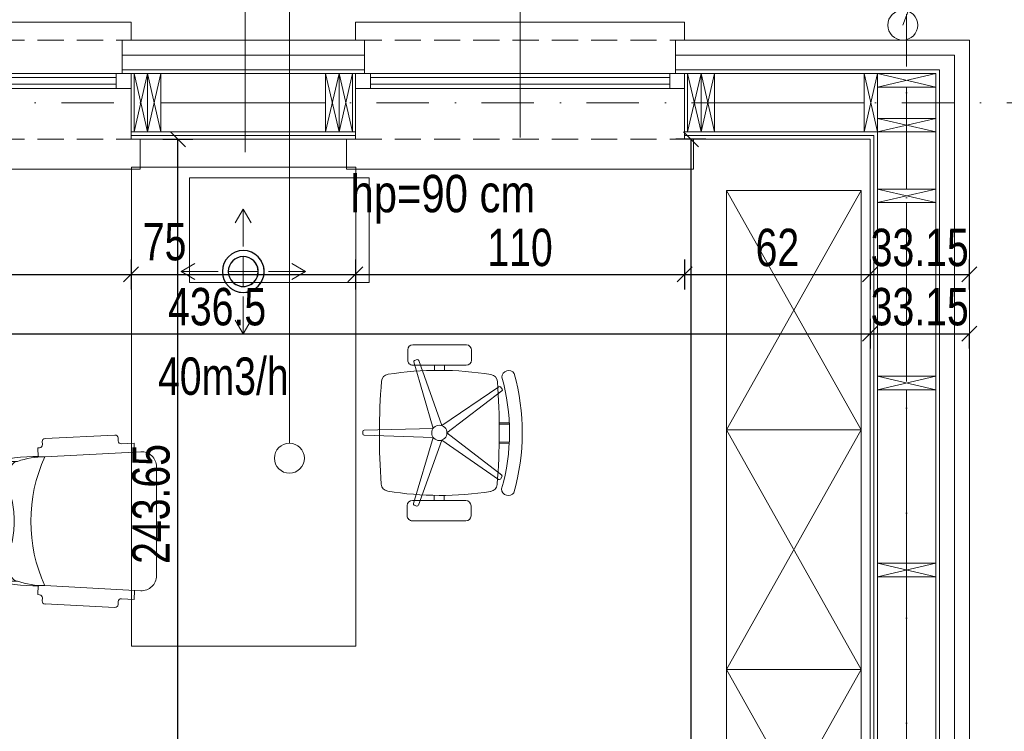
# Model space of a CAD drawing. Header units: inches. Extents: x 53031 to 98566, y -51777 to -15616.
# Tile 29 of 45: x 54247 to 54576, y -16895 to -16657. Entities that reach past the tile are written whole.
import ezdxf

# ---------------------------------------------------------------- set-up
doc = ezdxf.new("R2010")
doc.units = ezdxf.units.IN
doc.header["$MEASUREMENT"] = 0
doc.linetypes.add('DASHDOT', pattern=[1, 0.5, -0.25, 0, -0.25])
doc.linetypes.add('HIDDEN', pattern=[0.375, 0.25, -0.125])
doc.layers.get('0').update_dxf_attribs({"lineweight": 0})
doc.layers.get('Defpoints').update_dxf_attribs({"lineweight": 0})
for name, color, linetype, lineweight in [('--proj.wentylacja', 202, 'Continuous', 0), ('13a-opisy przekrój', 63, 'Continuous', 5), ('A21b-ściana szkielet', 3, 'Continuous', 20), ('A35-rura spustowa', 2, 'Continuous', 0), ('A8-opisy pomieszczeń', 31, 'Continuous', 0), ('p-- ocieplenie-w.zew', 77, 'Continuous', 0), ('p--konst-słupy', 3, 'Continuous', 0), ('p--meble wyp.', 104, 'Continuous', 0), ('p--ocieplenie w.wew.', 53, 'Continuous', 0), ('p--okna', 153, 'Continuous', 0), ('p--opis okna', 181, 'Continuous', 0), ('p--opisy dodatkowe', 62, 'Continuous', 0), ('p--osie konstr', 11, 'DASHDOT', 15), ('p--płyta GK', 2, 'Continuous', 0), ('p--wymiary-1-50', 5, 'Continuous', 0), ('p--ściana szkielet', 64, 'Continuous', 0)]:
    doc.layers.add(name, color=color, linetype=linetype, lineweight=lineweight)
doc.styles.add('1-100', font='arial.ttf', dxfattribs={"width": 0.75, "height": 18})
doc.styles.add('1-50', font='arial.ttf', dxfattribs={"width": 0.75, "height": 12.5})
doc.styles.add('STYL-1', font='arial.ttf', dxfattribs={"width": 0.75})
doc.linetypes.add('BATTING', pattern='A,0.0001,-0.1,[134,ltypeshp.shx,S=0.1,R=0,X=-0.1,Y=0],-0.2,[134,ltypeshp.shx,S=0.1,R=180,X=0.1,Y=0],-0.1', length=0.4001)
doc.dimstyles.new('1-50', dxfattribs={"dimtxt": 12.5, "dimasz": 5, "dimexe": 5, "dimexo": 5, "dimgap": 0.09, "dimtad": 0, "dimdsep": 46, "dimtxsty": '1-50', "dimblk": 'OBLIQUE', "dimcen": 0.09, "dimadec": 0, "dimazin": 0, "dimtfac": 1, "dimtdec": 4, "dimtix": 1, "dimtmove": 2, "dimatfit": 3, "dimldrblk": 'OBLIQUE', "dimfxl": 5, "dimfxlon": 1, "dimtvp": 0.7, "dimtolj": 1, "dimtzin": 0, "dimarcsym": 0})

# ---------------------------------------------------------------- blocks, each defined once
blk = doc.blocks.new('sof11_r')
for p, q in [((20.87, 36.93), (20.93, 35.93)), ((45.17, 39.11), (21.82, 37.98)), ((46.23, 38.16), (46.28, 37.16)), ((51.6, 36.44), (47.33, 36.22)), ((51.6, 36.44), (51.76, 33.45)), ((19.98, 34.88), (19.38, 34.85)), ((19.38, 34.85), (19.53, 31.85)), ((53.8, 33.56), (21.8, 31.85)), ((12.61, 30.34), (5.61, 30.34)), ((59.07, -7.89), (59.07, 28.56)), ((0, 23.76), (0, -3.09)), ((2, 25.76), (4.37, 25.76)), ((2, -5.09), (4.37, -5.09)), ((12.61, -9.66), (5.61, -9.66)), ((19.38, -14.18), (19.53, -11.18)), ((53.8, -12.88), (21.8, -11.18)), ((51.6, -15.77), (51.76, -12.78)), ((19.98, -14.21), (19.38, -14.18)), ((20.87, -16.26), (20.93, -15.26)), ((51.6, -15.77), (47.33, -15.54)), ((45.17, -18.43), (21.82, -17.31)), ((46.23, -17.49), (46.28, -16.49))]:
    blk.add_line(p, q)
for points in [[(2.23, 25.76, -0.030204), (2.78, 27.41, -0.097163), (4.32, 29.79, -0.203453), (5.61, 30.34, -0.203453)], [(8.71, 22.55, -0.01879), (8.95, 24.41, -0.054131), (9.78, 27.41, -0.097163), (11.32, 29.79, -0.203453), (12.61, 30.34, -0.203453)], [(4.37, -5.09, 0.184283), (6.75, -4.18, 0.102242), (9.43, -0.57, 0.061197), (10.93, 4.08, 0.047488), (11.52, 10.34, 0.047488), (10.93, 16.59, 0.061197), (9.43, 21.24, 0.102242), (6.75, 24.85, 0.184283), (4.37, 25.76, 0.184283)], [(8.71, -1.88, 0.01879), (8.95, -3.74, 0.054131), (9.78, -6.74, 0.097163), (11.32, -9.12, 0.203453), (12.61, -9.66, 0.203453)], [(2.23, -5.09, 0.030204), (2.78, -6.74, 0.097163), (4.32, -9.12, 0.203453), (5.61, -9.66, 0.203453)]]:
    blk.add_lwpolyline(points, format="xyb")
for centre, radius, start, end in [((21.87, 36.99), 1, 93.0448, 183.0448), ((45.23, 38.11), 1, 3.0448, 93.0448), ((47.28, 37.21), 1, 183.0448, 273.0448), ((19.93, 35.88), 1, 273.0448, 3.0448), ((54.07, 28.56), 5, 0, 93.0448), ((18.77, -22.91), 54.85, 86.8308, 103.8805), ((21.41, 5.61), 26.24, 89.1562, 109.5996), ((68.33, 10.34), 51.27, 155.1826, 204.8174), ((2, 23.76), 2, 90, 180), ((122.88, 10.34), 119.5, 172.5855, 187.4145), ((1.91, 14.05), 6.89, 73.9141, 106.0859), ((1.91, 6.62), 6.89, 253.9141, 286.0859), ((2, -3.09), 2, 180, 270), ((18.77, 43.58), 54.85, 256.1195, 273.1692), ((21.41, 15.06), 26.24, 250.4004, 270.8438), ((54.07, -7.89), 5, 266.9552, 0), ((19.93, -15.21), 1, 356.9552, 86.9552), ((21.87, -16.31), 1, 176.9552, 266.9552), ((47.28, -16.54), 1, 86.9552, 176.9552), ((45.23, -17.44), 1, 266.9552, 356.9552)]:
    blk.add_arc(centre, radius, start, end)
blk = doc.blocks.new('krzesło obrotowe')
for p, q in [((-8.95, 23.07), (-8.94, 20.22)), ((7.39, 24.53), (-7.53, 24.49)), ((8.82, 20.27), (8.82, 23.12)), ((-0.66, 2.03), (5.74, 20.18)), ((7.11, 19.74), (1.72, 1.26)), ((6.18, 20.4), (6.88, 20.18)), ((-7.51, 18.81), (7.41, 18.85)), ((-1.47, 18.82), (-1.47, 17.39)), ((1.37, 18.83), (1.37, 17.4)), ((-17.49, 12.18), (-17.07, 12.78)), ((-2.13, -0.01), (-17.42, 11.69)), ((-16.58, 12.86), (-0.66, 2.03)), ((-19.48, 2.79), (-16.68, 2.79)), ((-19.49, 2.43), (-16.69, 2.44)), ((1.72, 1.26), (20.97, 0.78)), ((21.31, 0.43), (21.32, -0.3)), ((-19.48, -2.54), (-16.67, -2.53)), ((-17.36, -11.79), (-2.13, -0.01)), ((-0.65, -2.03), (-16.51, -12.96)), ((5.85, -20.15), (-0.65, -2.03)), ((20.97, -0.66), (1.73, -1.25)), ((1.73, -1.25), (7.22, -19.7)), ((-19.46, -2.9), (-16.67, -2.89)), ((-16.99, -12.87), (-17.42, -12.28)), ((-7.41, -18.85), (7.51, -18.81)), ((-1.37, -18.83), (-1.37, -17.4)), ((1.47, -18.82), (1.47, -17.39)), ((-8.82, -23.12), (-8.82, -20.27)), ((6.99, -20.14), (6.3, -20.37)), ((8.94, -20.22), (8.95, -23.07)), ((7.53, -24.49), (-7.39, -24.53))]:
    blk.add_line(p, q)
blk.add_circle((0, 0), 2.13)
for centre, radius, start, end in [((-7.53, 23.07), 1.42, 90.1621, 180.1621), ((7.4, 23.11), 1.42, 0.1621, 90.1621), ((-7.52, 20.23), 1.42, 180.1621, 270.1621), ((6.07, 20.06), 0.355, 72.1621, 160.5763), ((6.77, 19.84), 0.355, 343.748, 72.1621), ((7.4, 20.27), 1.42, 270.1621, 0.1621), ((37.88, 0.11), 60.97, 164.3717, 195.9526), ((-19.3, 15.49), 1.86, 0.1621, 146.0387), ((0.21, -73.23), 90.64, 81.0595, 99.2648), ((37.88, 0.11), 57.42, 164.4503, 195.874), ((163.51, 0.46), 180.21, 175.6008, 184.7235), ((-14.04, 14.12), 2.13, 99.2648, 175.6008), ((13.96, 14.2), 2.13, 4.7235, 81.0595), ((-163.51, -0.46), 180.21, 355.6008, 4.7235), ((-17.21, 11.98), 0.355, 144.1621, 232.5763), ((-16.78, 12.57), 0.355, 55.748, 144.1621), ((20.96, 0.42), 0.355, 0.1621, 88.5763), ((20.96, -0.31), 0.355, 271.748, 0.1621), ((-17.14, -12.07), 0.355, 127.748, 216.1621), ((-16.71, -12.66), 0.355, 216.1621, 304.5763), ((-19.21, -15.6), 1.86, 214.2856, 0.1621), ((-13.96, -14.2), 2.13, 184.7235, 261.0595), ((-0.21, 73.23), 90.64, 261.0595, 279.2648), ((14.04, -14.12), 2.13, 279.2648, 355.6008), ((-7.4, -20.27), 1.42, 90.1621, 180.1621), ((7.52, -20.23), 1.42, 0.1621, 90.1621), ((6.19, -20.03), 0.355, 199.748, 288.1621), ((6.88, -19.8), 0.355, 288.1621, 16.5763), ((-7.4, -23.11), 1.42, 180.1621, 270.1621), ((7.53, -23.07), 1.42, 270.1621, 0.1621)]:
    blk.add_arc(centre, radius, start, end)
blk = doc.blocks.new('okno-110-33.15')
at = {"linetype": 'Continuous', "ltscale": 35}
for p, q in [((0, 39.15), (110, 39.15)), ((-3, -10), (113, -10))]:
    blk.add_line(p, q, dxfattribs=at)
for p, q in [((0, 39.15), (0, 33.15)), ((110, 33.15), (110, 39.15)), ((3, 33.15), (3, 21.95)), ((107, 21.95), (107, 33.15)), ((5, 21.95), (0, 21.95)), ((0, 21.95), (0, 16.95)), ((0, 21.95), (0, 0)), ((105, 21.95), (5, 21.95)), ((5, 16.95), (5, 21.95)), ((5, 20.61), (105, 20.61)), ((110, 21.95), (105, 21.95)), ((105, 21.95), (105, 16.95)), ((110, 0), (110, 21.95)), ((110, 16.95), (110, 21.95)), ((0, 16.95), (5, 16.95)), ((5, 18.45), (105, 18.45)), ((5, 16.95), (105, 16.95)), ((105, 16.95), (110, 16.95)), ((-3, 0), (-3, -10)), ((0, 0), (-3, 0)), ((110, 0), (113, 0)), ((113, 0), (113, -10))]:
    blk.add_line(p, q)
at = {"linetype": 'HIDDEN', "ltscale": 35}
for p, q in [((0, 33.15), (110, 33.15)), ((0, 0), (110, 0))]:
    blk.add_line(p, q, dxfattribs=at)
blk = doc.blocks.new('_OBLIQUE')
at = {"color": 0, "linetype": 'ByBlock', "lineweight": -2}
for p, q in [((-0.5, -0.5), (0.5, 0.5)), ((0, 0), (0, 0))]:
    blk.add_line(p, q, dxfattribs=at)
blk = doc.blocks.new('*D712')
at = {"layer": 'Defpoints', "color": 0}
for p in [(54174.43, -16696.82), (54284.43, -16696.82), (54284.43, -16741.97)]:
    blk.add_point(p, dxfattribs=at)
at = {"layer": 'p--wymiary-1-50', "color": 0, "lineweight": -2}
for p, q in [((54174.43, -16736.97), (54174.43, -16746.97)), ((54284.43, -16736.97), (54284.43, -16746.97)), ((54174.43, -16741.97), (54284.43, -16741.97))]:
    blk.add_line(p, q, dxfattribs=at)
at = {"layer": 'p--wymiary-1-50', "color": 0, "lineweight": -2, "xscale": 5, "yscale": 5, "zscale": 5, "rotation": 180}
blk.add_blockref('_OBLIQUE', (54174.43, -16741.97), dxfattribs=at)
at = {"layer": 'p--wymiary-1-50', "color": 0, "lineweight": -2, "xscale": 5, "yscale": 5, "zscale": 5}
blk.add_blockref('_OBLIQUE', (54284.43, -16741.97), dxfattribs=at)
at = {"layer": 'p--wymiary-1-50', "color": 0, "insert": (54229.43, -16733.04), "char_height": 12.5, "attachment_point": 5, "style": '1-50'}
blk.add_mtext('\\A1;110', dxfattribs=at)
blk = doc.blocks.new('*D713')
at = {"layer": 'Defpoints', "color": 0}
for p in [(54284.43, -16696.82), (54359.43, -16696.82), (54359.43, -16741.97)]:
    blk.add_point(p, dxfattribs=at)
at = {"layer": 'p--wymiary-1-50', "color": 0, "lineweight": -2}
for p, q in [((54284.43, -16736.97), (54284.43, -16746.97)), ((54359.43, -16736.97), (54359.43, -16746.97)), ((54284.43, -16741.97), (54359.43, -16741.97))]:
    blk.add_line(p, q, dxfattribs=at)
at = {"layer": 'p--wymiary-1-50', "color": 0, "lineweight": -2, "xscale": 5, "yscale": 5, "zscale": 5, "rotation": 180}
blk.add_blockref('_OBLIQUE', (54284.43, -16741.97), dxfattribs=at)
at = {"layer": 'p--wymiary-1-50', "color": 0, "lineweight": -2, "xscale": 5, "yscale": 5, "zscale": 5}
blk.add_blockref('_OBLIQUE', (54359.43, -16741.97), dxfattribs=at)
at = {"layer": 'p--wymiary-1-50', "color": 0, "linetype": 'Continuous', "ltscale": 8, "insert": (54295.64, -16731.11), "char_height": 12.5, "attachment_point": 5, "style": '1-50'}
blk.add_mtext('\\A1;75', dxfattribs=at)
blk = doc.blocks.new('*D714')
at = {"layer": 'Defpoints', "color": 0}
for p in [(54359.43, -16696.82), (54469.43, -16696.82), (54469.43, -16741.97)]:
    blk.add_point(p, dxfattribs=at)
at = {"layer": 'p--wymiary-1-50', "color": 0, "lineweight": -2}
for p, q in [((54359.43, -16736.97), (54359.43, -16746.97)), ((54469.43, -16736.97), (54469.43, -16746.97)), ((54359.43, -16741.97), (54469.43, -16741.97))]:
    blk.add_line(p, q, dxfattribs=at)
at = {"layer": 'p--wymiary-1-50', "color": 0, "lineweight": -2, "xscale": 5, "yscale": 5, "zscale": 5, "rotation": 180}
blk.add_blockref('_OBLIQUE', (54359.43, -16741.97), dxfattribs=at)
at = {"layer": 'p--wymiary-1-50', "color": 0, "lineweight": -2, "xscale": 5, "yscale": 5, "zscale": 5}
blk.add_blockref('_OBLIQUE', (54469.43, -16741.97), dxfattribs=at)
at = {"layer": 'p--wymiary-1-50', "color": 0, "insert": (54414.43, -16733.04), "char_height": 12.5, "attachment_point": 5, "style": '1-50'}
blk.add_mtext('\\A1;110', dxfattribs=at)
blk = doc.blocks.new('*D715')
at = {"layer": 'Defpoints', "color": 0}
for p in [(54469.43, -16696.82), (54531.43, -16696.82), (54531.43, -16741.97)]:
    blk.add_point(p, dxfattribs=at)
at = {"layer": 'p--wymiary-1-50', "color": 0, "lineweight": -2}
for p, q in [((54469.43, -16736.97), (54469.43, -16746.97)), ((54531.43, -16736.97), (54531.43, -16746.97)), ((54469.43, -16741.97), (54531.43, -16741.97))]:
    blk.add_line(p, q, dxfattribs=at)
at = {"layer": 'p--wymiary-1-50', "color": 0, "lineweight": -2, "xscale": 5, "yscale": 5, "zscale": 5, "rotation": 180}
blk.add_blockref('_OBLIQUE', (54469.43, -16741.97), dxfattribs=at)
at = {"layer": 'p--wymiary-1-50', "color": 0, "lineweight": -2, "xscale": 5, "yscale": 5, "zscale": 5}
blk.add_blockref('_OBLIQUE', (54531.43, -16741.97), dxfattribs=at)
at = {"layer": 'p--wymiary-1-50', "color": 0, "insert": (54500.43, -16733.04), "char_height": 12.5, "attachment_point": 5, "style": '1-50'}
blk.add_mtext('\\A1;62', dxfattribs=at)
blk = doc.blocks.new('*D716')
at = {"layer": 'Defpoints', "color": 0}
for p in [(54564.58, -16663.67), (54531.43, -16696.82), (54564.58, -16741.97)]:
    blk.add_point(p, dxfattribs=at)
at = {"layer": 'p--wymiary-1-50', "color": 0, "lineweight": -2}
for p, q in [((54531.43, -16736.97), (54531.43, -16746.97)), ((54564.58, -16736.97), (54564.58, -16746.97)), ((54531.43, -16741.97), (54564.58, -16741.97))]:
    blk.add_line(p, q, dxfattribs=at)
at = {"layer": 'p--wymiary-1-50', "color": 0, "lineweight": -2, "xscale": 5, "yscale": 5, "zscale": 5, "rotation": 180}
blk.add_blockref('_OBLIQUE', (54531.43, -16741.97), dxfattribs=at)
at = {"layer": 'p--wymiary-1-50', "color": 0, "lineweight": -2, "xscale": 5, "yscale": 5, "zscale": 5}
blk.add_blockref('_OBLIQUE', (54564.58, -16741.97), dxfattribs=at)
at = {"layer": 'p--wymiary-1-50', "color": 0, "insert": (54548.01, -16733.04), "char_height": 12.5, "attachment_point": 5, "style": '1-50'}
blk.add_mtext('\\A1;33.15', dxfattribs=at)
blk = doc.blocks.new('*D717')
at = {"layer": 'Defpoints', "color": 0}
for p in [(54094.93, -16746.97), (54531.43, -16746.97), (54531.43, -16761.77)]:
    blk.add_point(p, dxfattribs=at)
at = {"layer": 'p--wymiary-1-50', "color": 0, "lineweight": -2}
for p, q in [((54094.93, -16756.77), (54094.93, -16766.77)), ((54531.43, -16756.77), (54531.43, -16766.77)), ((54094.93, -16761.77), (54531.43, -16761.77))]:
    blk.add_line(p, q, dxfattribs=at)
at = {"layer": 'p--wymiary-1-50', "color": 0, "lineweight": -2, "xscale": 5, "yscale": 5, "zscale": 5, "rotation": 180}
blk.add_blockref('_OBLIQUE', (54094.93, -16761.77), dxfattribs=at)
at = {"layer": 'p--wymiary-1-50', "color": 0, "lineweight": -2, "xscale": 5, "yscale": 5, "zscale": 5}
blk.add_blockref('_OBLIQUE', (54531.43, -16761.77), dxfattribs=at)
at = {"layer": 'p--wymiary-1-50', "color": 0, "insert": (54313.19, -16752.83), "char_height": 12.5, "attachment_point": 5, "style": '1-50'}
blk.add_mtext('\\A1;436.5', dxfattribs=at)
blk = doc.blocks.new('*D718')
at = {"layer": 'Defpoints', "color": 0}
for p in [(54531.43, -16756.77), (54564.58, -16756.77), (54564.58, -16761.77)]:
    blk.add_point(p, dxfattribs=at)
at = {"layer": 'p--wymiary-1-50', "color": 0, "lineweight": -2}
for p, q in [((54531.43, -16761.77), (54531.43, -16766.77)), ((54531.43, -16761.77), (54564.58, -16761.77)), ((54564.58, -16761.77), (54564.58, -16766.77))]:
    blk.add_line(p, q, dxfattribs=at)
at = {"layer": 'p--wymiary-1-50', "color": 0, "lineweight": -2, "xscale": 5, "yscale": 5, "zscale": 5, "rotation": 180}
blk.add_blockref('_OBLIQUE', (54531.43, -16761.77), dxfattribs=at)
at = {"layer": 'p--wymiary-1-50', "color": 0, "lineweight": -2, "xscale": 5, "yscale": 5, "zscale": 5}
blk.add_blockref('_OBLIQUE', (54564.58, -16761.77), dxfattribs=at)
at = {"layer": 'p--wymiary-1-50', "color": 0, "insert": (54548.01, -16752.83), "char_height": 12.5, "attachment_point": 5, "style": '1-50'}
blk.add_mtext('\\A1;33.15', dxfattribs=at)
blk = doc.blocks.new('*D768')
at = {"layer": 'Defpoints', "color": 0}
for p in [(54564.58, -16663.67), (54742.02, -16663.67), (54564.58, -17244.17)]:
    blk.add_point(p, dxfattribs=at)
at = {"layer": 'p--wymiary-1-50', "color": 0, "lineweight": -2}
for p, q in [((54737.02, -16663.67), (54747.02, -16663.67)), ((54742.02, -17244.17), (54742.02, -16663.67)), ((54737.02, -17244.17), (54747.02, -17244.17))]:
    blk.add_line(p, q, dxfattribs=at)
at = {"layer": 'p--wymiary-1-50', "color": 0, "lineweight": -2, "xscale": 5, "yscale": 5, "zscale": 5}
for p, rotation in [((54742.02, -16663.67), 90), ((54742.02, -17244.17), 270)]:
    blk.add_blockref('_OBLIQUE', p, dxfattribs=dict(at, rotation=rotation))
at = {"layer": 'p--wymiary-1-50', "color": 0, "insert": (54733.09, -16953.92), "char_height": 12.5, "attachment_point": 5, "rotation": 90, "style": '1-50'}
blk.add_mtext('\\A1;580.5', dxfattribs=at)
blk = doc.blocks.new('*D913')
at = {"layer": 'Defpoints', "color": 0}
for p in [(54247.83, -16696.82), (54300.08, -16696.82), (54247.83, -16940.47)]:
    blk.add_point(p, dxfattribs=at)
at = {"layer": 'p--wymiary-1-50', "color": 0, "lineweight": -2}
for p, q in [((54295.08, -16696.82), (54305.08, -16696.82)), ((54300.08, -16940.47), (54300.08, -16696.82)), ((54295.08, -16940.47), (54305.08, -16940.47))]:
    blk.add_line(p, q, dxfattribs=at)
at = {"layer": 'p--wymiary-1-50', "color": 0, "lineweight": -2, "xscale": 5, "yscale": 5, "zscale": 5}
for p, rotation in [((54300.08, -16696.82), 90), ((54300.08, -16940.47), 270)]:
    blk.add_blockref('_OBLIQUE', p, dxfattribs=dict(at, rotation=rotation))
at = {"layer": 'p--wymiary-1-50', "color": 0, "insert": (54291.15, -16818.65), "char_height": 12.5, "attachment_point": 5, "rotation": 90, "style": '1-50'}
blk.add_mtext('\\A1;243.65', dxfattribs=at)
blk = doc.blocks.new('*D1292')
at = {"layer": 'Defpoints', "color": 0}
for p in [(54531.43, -16696.82), (54471.53, -17211.02), (54531.43, -17211.02)]:
    blk.add_point(p, dxfattribs=at)
at = {"layer": 'p--wymiary-1-50', "color": 0, "lineweight": -2}
for p, q in [((54476.53, -16696.82), (54466.53, -16696.82)), ((54471.53, -16696.82), (54471.53, -17211.02)), ((54476.53, -17211.02), (54466.53, -17211.02))]:
    blk.add_line(p, q, dxfattribs=at)
at = {"layer": 'p--wymiary-1-50', "color": 0, "lineweight": -2, "xscale": 5, "yscale": 5, "zscale": 5}
for p, rotation in [((54471.53, -16696.82), 90), ((54471.53, -17211.02), 270)]:
    blk.add_blockref('_OBLIQUE', p, dxfattribs=dict(at, rotation=rotation))
at = {"layer": 'p--wymiary-1-50', "color": 0, "insert": (54462.59, -16953.92), "char_height": 12.5, "attachment_point": 5, "rotation": 90, "style": '1-50'}
blk.add_mtext('\\A1;514.2', dxfattribs=at)
blk = doc.blocks.new('ukł.słupów-1K')
for p, q in [((696.65, 538.6), (692.15, 558.1)), ((692.15, 538.6), (696.65, 558.1)), ((701.15, 538.6), (696.65, 558.1)), ((696.65, 538.6), (701.15, 558.1)), ((760.65, 538.6), (756.15, 558.1)), ((756.15, 538.6), (760.65, 558.1)), ((765.15, 538.6), (760.65, 558.1)), ((760.65, 538.6), (765.15, 558.1)), ((881.65, 538.6), (877.15, 558.1)), ((877.15, 538.6), (881.65, 558.1)), ((886.15, 538.6), (881.65, 558.1)), ((881.65, 538.6), (886.15, 558.1)), ((940.6, 538.6), (936.1, 558.1)), ((936.1, 538.6), (940.6, 558.1)), ((940.6, 553.6), (960.1, 558.1)), ((940.6, 558.1), (960.1, 553.6)), ((940.6, 543.1), (960.1, 538.6)), ((940.6, 538.6), (960.1, 543.1)), ((940.6, 519.5), (960.1, 515)), ((940.6, 515), (960.1, 519.5)), ((940.6, 457), (960.1, 452.5)), ((940.6, 452.5), (960.1, 457)), ((940.6, 394.5), (960.1, 390)), ((940.6, 390), (960.1, 394.5))]:
    blk.add_line(p, q)
at = {"ltscale": 35}
for points in [[(692.15, 538.6), (692.15, 558.1)], [(765.15, 538.6), (765.15, 558.1), (765.27, 558.1)], [(877.15, 538.6), (877.15, 558.1)]]:
    blk.add_lwpolyline(points, dxfattribs=at)
for points in [[(692.15, 538.6), (692.15, 558.1), (696.65, 558.1), (696.65, 538.6)], [(696.65, 538.6), (696.65, 558.1), (701.15, 558.1), (701.15, 538.6)], [(756.15, 538.6), (756.15, 558.1), (760.65, 558.1), (760.65, 538.6)], [(760.65, 538.6), (760.65, 558.1), (765.15, 558.1), (765.15, 538.6)], [(877.15, 538.6), (877.15, 558.1), (881.65, 558.1), (881.65, 538.6)], [(881.65, 538.6), (881.65, 558.1), (886.15, 558.1), (886.15, 538.6)], [(936.1, 538.6), (936.1, 558.1), (940.6, 558.1), (940.6, 538.6)], [(940.6, 558.1), (960.1, 558.1), (960.1, 553.6), (940.6, 553.6)], [(940.6, 538.6), (960.1, 538.6), (960.1, 543.1), (940.6, 543.1)], [(940.6, 515), (960.1, 515), (960.1, 519.5), (940.6, 519.5)], [(940.6, 452.5), (960.1, 452.5), (960.1, 457), (940.6, 457)], [(940.6, 390), (960.1, 390), (960.1, 394.5), (940.6, 394.5)]]:
    blk.add_lwpolyline(points, close=True)
blk = doc.blocks.new('went-wer2-parter')
for p, q in [((706.7, 490.83), (704.02, 486.24)), ((706.7, 478.41), (706.7, 490.83)), ((706.7, 490.83), (709.39, 486.24)), ((685.92, 470.03), (690.51, 472.72)), ((727.5, 470.03), (722.92, 472.72)), ((698.32, 470.03), (685.9, 470.03)), ((685.92, 470.03), (690.51, 467.34)), ((715.08, 470.03), (727.5, 470.03)), ((727.5, 470.03), (722.92, 467.34)), ((706.7, 461.65), (706.7, 449.23)), ((706.7, 449.23), (704.02, 453.81)), ((706.7, 449.23), (709.39, 453.81))]:
    blk.add_line(p, q)
at = {"lineweight": 5}
for p, q in [((706.7, 465.03), (706.7, 475.03)), ((706.7, 475.03), (706.7, 465.03)), ((711.7, 470.03), (701.7, 470.03))]:
    blk.add_line(p, q, dxfattribs=at)
at = {"lineweight": 30}
for radius, start, end in [(7, 90, 270), (7, 0, 180), (5, 90, 270), (5, 0, 180), (5, 0, 180), (5, 0, 180), (5, 0, 180), (7, 270, 90), (5, 270, 90), (7, 180, 0), (5, 180, 0), (5, 180, 0), (5, 180, 0), (5, 180, 0)]:
    blk.add_arc((706.7, 470.03), radius, start, end, dxfattribs=at)
at = {"lineweight": 5, "ltscale": 10}
for start, end in [(225, 45), (270, 90)]:
    blk.add_arc((706.7, 470.03), 7, start, end, dxfattribs=at)
at = {"linetype": 'Continuous', "lineweight": 30, "ltscale": 10}
for start, end in [(270, 90), (270, 90), (225, 45)]:
    blk.add_arc((706.7, 470.03), 5, start, end, dxfattribs=at)
at = {"insert": (721.87, 428.63), "char_height": 12.5, "width": 177.1707, "attachment_point": 9, "style": 'STYL-1'}
blk.add_mtext('40m3/h', dxfattribs=at)

msp = doc.modelspace()

# ---------------------------------------------------------------- linework, layer by layer
at = {"layer": '13a-opisy przekrój', "lineweight": 9}
msp.add_line((54322.561, -16630.711), (54322.561, -16701.146), dxfattribs=at)
at = {"layer": 'A21b-ściana szkielet', "ltscale": 35}
msp.add_line((54564.585, -16663.675), (54469.435, -16663.675), dxfattribs=at)
at = {"layer": 'A35-rura spustowa', "linetype": 'Continuous', "lineweight": 0, "ltscale": 75}
msp.add_circle((54542.335, -16658.675), 5, dxfattribs=at)
at = {"layer": 'A8-opisy pomieszczeń'}
msp.add_line((54337.346, -16568.114), (54337.346, -16798.381), dxfattribs=at)
msp.add_circle((54337.346, -16803.381), 5, dxfattribs=at)
at = {"layer": 'p-- ocieplenie-w.zew', "linetype": 'BATTING', "ltscale": 10}
for p, q in [((54362.435, -16668.675), (54281.435, -16668.675)), ((54559.585, -16668.675), (54466.435, -16668.675)), ((54559.585, -17239.249), (54559.585, -16668.675))]:
    msp.add_line(p, q, dxfattribs=at)
at = {"layer": 'p--meble wyp.', "linetype": 'Continuous', "lineweight": 5}
for p, q in [((54483.435, -16713.925), (54528.435, -16793.925)), ((54528.435, -16713.925), (54483.435, -16793.925)), ((54483.435, -16793.925), (54528.435, -16873.925)), ((54528.435, -16793.925), (54483.435, -16873.925)), ((54483.435, -16873.925), (54528.435, -16953.925)), ((54528.435, -16873.925), (54483.435, -16953.925))]:
    msp.add_line(p, q, dxfattribs=at)
for points in [[(54359.525, -16706.175), (54284.525, -16706.175), (54284.525, -16866.175), (54359.525, -16866.175)], [(54363.981, -16709.657), (54303.981, -16709.657), (54303.981, -16744.657), (54363.981, -16744.657)], [(54528.435, -16793.925), (54483.435, -16793.925), (54483.435, -16713.925), (54528.435, -16713.925)], [(54528.435, -16873.925), (54483.435, -16873.925), (54483.435, -16793.925), (54528.435, -16793.925)], [(54528.435, -16953.925), (54483.435, -16953.925), (54483.435, -16873.925), (54528.435, -16873.925)]]:
    msp.add_lwpolyline(points, close=True, dxfattribs=at)
at = {"layer": 'p--ocieplenie w.wew.', "linetype": 'BATTING', "ltscale": 19.5}
for p, q in [((54543.635, -16679.375), (54543.635, -16689.875)), ((54294.435, -16684.625), (54349.435, -16684.625)), ((54529.385, -16684.625), (54479.435, -16684.625)), ((54543.635, -16694.375), (54543.635, -16713.475)), ((54543.635, -16717.975), (54543.635, -16775.975)), ((54543.635, -16780.475), (54543.635, -16838.475)), ((54543.635, -16842.975), (54543.635, -16900.975))]:
    msp.add_line(p, q, dxfattribs=at)
at = {"layer": 'p--opis okna'}
msp.add_line((54414.435, -16625.713), (54414.435, -16696.175), dxfattribs=at)
at = {"layer": 'p--opisy dodatkowe'}
msp.add_lwpolyline([(54647.318, -16627.76), (54554.094, -16627.76), (54542.335, -16658.675)], dxfattribs=at)
at = {"layer": 'p--osie konstr', "linetype": 'DASHDOT', "ltscale": 35}
for p, q in [((54543.635, -17269.175), (54543.635, -16594.815)), ((54594.585, -16684.625), (53538.085, -16684.625))]:
    msp.add_line(p, q, dxfattribs=at)
at = {"layer": 'p--płyta GK', "ltscale": 35}
for p, q in [((54359.435, -16695.575), (54284.435, -16695.575)), ((54532.685, -16695.575), (54469.435, -16695.575)), ((54532.685, -17212.275), (54532.685, -16695.575)), ((54359.435, -16696.825), (54284.435, -16696.825)), ((54531.435, -16696.825), (54469.435, -16696.825)), ((54531.435, -17211.025), (54531.435, -16696.825))]:
    msp.add_line(p, q, dxfattribs=at)
at = {"layer": 'p--ściana szkielet', "ltscale": 35}
for p, q in [((54362.435, -16663.675), (54281.435, -16663.675)), ((54564.585, -16663.675), (54466.435, -16663.675)), ((54564.585, -17244.175), (54564.585, -16663.675)), ((54362.435, -16673.675), (54281.435, -16673.675)), ((54362.435, -16674.875), (54281.435, -16674.875)), ((54554.585, -16673.675), (54466.435, -16673.675)), ((54553.385, -16674.875), (54466.435, -16674.875)), ((54533.885, -17232.975), (54533.885, -16674.875)), ((54553.385, -17232.975), (54553.385, -16674.875)), ((54554.585, -17234.175), (54554.585, -16673.675)), ((54359.435, -16694.375), (54284.435, -16694.375)), ((54553.385, -16694.375), (54469.435, -16694.375))]:
    msp.add_line(p, q, dxfattribs=at)
at = {"layer": 'p--ściana szkielet'}
for points in [[(54281.435, -16663.675), (54281.435, -16674.875), (54284.435, -16674.875), (54284.435, -16696.825)], [(54362.435, -16663.675), (54362.435, -16674.875), (54359.435, -16674.875), (54359.435, -16696.825)], [(54466.435, -16663.675), (54466.435, -16674.875), (54469.435, -16674.875), (54469.435, -16696.825)]]:
    msp.add_lwpolyline(points, dxfattribs=at)
at = {"layer": 'p--ściana szkielet', "ltscale": 35}
for points in [[(54284.435, -16696.825), (54284.435, -16674.875), (54281.435, -16674.875), (54281.435, -16663.675)], [(54359.435, -16696.825), (54359.435, -16674.875), (54362.435, -16674.875), (54362.435, -16663.675)], [(54469.435, -16696.825), (54469.435, -16674.875), (54466.435, -16674.875), (54466.435, -16663.675)]]:
    msp.add_lwpolyline(points, dxfattribs=at)

# ---------------------------------------------------------------- block references
at = {"layer": '--proj.wentylacja', "linetype": 'Continuous', "ltscale": 8}
msp.add_blockref('went-wer2-parter', (53615.235, -17211.025), dxfattribs=at)
at = {"layer": 'p--konst-słupy'}
msp.add_blockref('ukł.słupów-1K', (53593.285, -17232.975), dxfattribs=at)
at = {"layer": 'p--meble wyp.', "linetype": 'Continuous', "lineweight": 5, "xscale": -1.2, "yscale": 1.2, "zscale": 1.2}
msp.add_blockref('krzesło obrotowe', (54387.458, -16794.91), dxfattribs=at)
at = {"layer": 'p--meble wyp.', "linetype": 'Continuous', "lineweight": 5, "xscale": -1, "rotation": 180}
msp.add_blockref('sof11_r', (54233.859, -16814.098), dxfattribs=at)
at = {"layer": 'p--okna', "linetype": 'Continuous'}
for p in [(54174.435, -16696.825), (54359.435, -16696.825)]:
    msp.add_blockref('okno-110-33.15', p, dxfattribs=at)

# ---------------------------------------------------------------- texts
at = {"layer": 'p--opis okna', "insert": (54419.507, -16724.976), "char_height": 12.5, "width": 128.63421, "attachment_point": 9, "style": '1-100'}
msp.add_mtext('{\\W0.8;hp=90 cm}', dxfattribs=at)

# ---------------------------------------------------------------- dimensions: what is measured, and where the dimension line sits
at = {"layer": 'p--wymiary-1-50'}
for base, p1, p2, picture, middle in [((54564.585, -16741.969), (54531.435, -16696.825), (54564.585, -16663.675), '*D716', (54548.01, -16733.035)), ((54284.435, -16741.969), (54174.435, -16696.825), (54284.435, -16696.825), '*D712', (54229.435, -16733.035)), ((54469.435, -16741.969), (54359.435, -16696.825), (54469.435, -16696.825), '*D714', (54414.435, -16733.035)), ((54531.435, -16741.969), (54469.435, -16696.825), (54531.435, -16696.825), '*D715', (54500.435, -16733.035)), ((54564.585, -16761.769), (54531.435, -16756.769), (54564.585, -16756.769), '*D718', (54548.01, -16752.835))]:
    dim = msp.add_linear_dim(base=base, p1=p1, p2=p2, dimstyle='1-50', dxfattribs=at)
    dim.commit()
    dim.dimension.update_dxf_attribs({"geometry": picture, "text_midpoint": middle})
for base, p1, p2, picture, middle in [((54742.02, -16663.675), (54564.585, -17244.175), (54564.585, -16663.675), '*D768', (54733.086, -16953.925)), ((54300.08, -16696.825), (54247.835, -16940.475), (54247.835, -16696.825), '*D913', (54291.146, -16818.65))]:
    dim = msp.add_linear_dim(base=base, p1=p1, p2=p2, angle=90, dimstyle='1-50', dxfattribs=at)
    dim.commit()
    dim.dimension.update_dxf_attribs({"geometry": picture, "text_midpoint": middle})
dim = msp.add_linear_dim(base=(54471.527, -17211.025), p1=(54531.435, -16696.825), p2=(54531.435, -17211.025), angle=90, dimstyle='1-50', override={"dimtxt": 12.5}, dxfattribs=at)
dim.commit()
dim.dimension.update_dxf_attribs({"geometry": '*D1292', "text_midpoint": (54462.593, -16953.925)})
for base, p1, p2, picture, middle in [((54359.435, -16741.969), (54284.435, -16696.825), (54359.435, -16696.825), '*D713', (54295.641, -16731.11)), ((54531.435, -16761.769), (54094.935, -16746.969), (54531.435, -16746.969), '*D717', (54313.19, -16752.835))]:
    dim = msp.add_linear_dim(base=base, p1=p1, p2=p2, dimstyle='1-50', dxfattribs=at)
    dim.commit()
    dim.dimension.update_dxf_attribs({"geometry": picture, "text_midpoint": middle, "dimtype": 160})

doc.saveas('drawing.dxf')
